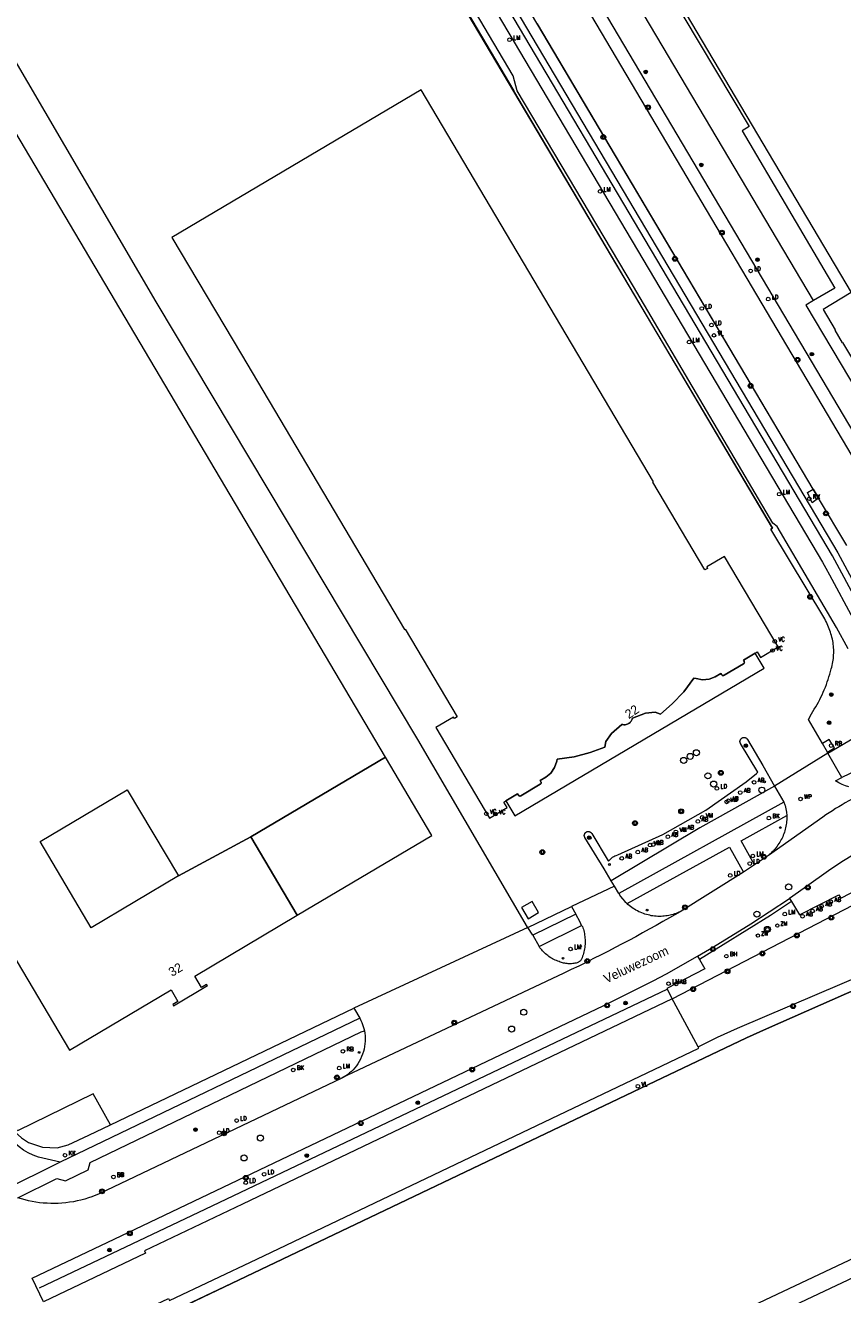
# Model space of a CAD drawing. Header units: metres. Extents: x 138165 to 154469, y 480134 to 494189.
# Tile 81 of 256: x 145474 to 145586, y 485229 to 485403. Entities that reach past the tile are written whole.
import ezdxf

# ---------------------------------------------------------------- set-up
doc = ezdxf.new("R2010")
doc.units = ezdxf.units.M
doc.header["$LTSCALE"] = 0.001
doc.header["$MEASUREMENT"] = 0
for name, color, linetype, lineweight in [('Level 5', 7, 'Continuous', 0), ('TOP-L-terrein schutting raster hek leuning', 7, 'Continuous', 0), ('TOP-L-topo objecten punt', 7, 'Continuous', 0), ('TOP-L-topo objecten vlak', 7, 'Continuous', 0), ('TOP-T-topo huisnummering naamgeving', 7, 'Continuous', 0)]:
    doc.layers.add(name, color=color, linetype=linetype, lineweight=lineweight)
doc.styles.add('Style-INTL_ISO', font='INTL_ISO.shx')
doc.styles.add('Style-STANDARD', font='STANDARD.shx')

# ---------------------------------------------------------------- blocks, each defined once
blk = doc.blocks.new('24')
at = {"layer": 'TOP-L-topo objecten punt', "color": 7, "linetype": 'Continuous', "lineweight": 0}
for radius in [0.025, 0.0182, 0.0115, 0.005]:
    blk.add_circle((0, 0), radius, dxfattribs=at)
blk = doc.blocks.new('304')
at = {"layer": 'TOP-L-topo objecten punt', "color": 7, "linetype": 'Continuous', "lineweight": 0}
blk.add_circle((0, 0), 0.0225, dxfattribs=at)
at = {"layer": 'TOP-L-topo objecten punt', "color": 7, "linetype": 'Continuous', "lineweight": 0, "style": 'Style-STANDARD'}
blk.add_text('ZM', height=0.054, dxfattribs=at).set_placement((0.043, 0))
blk = doc.blocks.new('117')
at = {"layer": 'TOP-L-topo objecten punt', "color": 7, "linetype": 'Continuous', "lineweight": 0}
blk.add_circle((0, 0), 0.025, dxfattribs=at)
at = {"layer": 'TOP-L-topo objecten punt', "color": 7, "linetype": 'Continuous', "lineweight": 0, "style": 'Style-STANDARD'}
blk.add_text('BH', height=0.06, dxfattribs=at).set_placement((0.0483, 0))
blk = doc.blocks.new('22')
at = {"layer": 'TOP-L-topo objecten punt', "color": 7, "linetype": 'Continuous', "lineweight": 0}
blk.add_circle((0, 0), 0.025, dxfattribs=at)
at = {"layer": 'TOP-L-topo objecten punt', "color": 7, "linetype": 'Continuous', "lineweight": 0, "style": 'Style-STANDARD'}
blk.add_text('VC', height=0.06, dxfattribs=at).set_placement((0.0483, 0))
blk = doc.blocks.new('121')
at = {"layer": 'TOP-L-topo objecten punt', "color": 7, "linetype": 'Continuous', "lineweight": 0}
blk.add_circle((0, 0), 0.025, dxfattribs=at)
at = {"layer": 'TOP-L-topo objecten punt', "color": 7, "linetype": 'Continuous', "lineweight": 0, "style": 'Style-STANDARD'}
blk.add_text('LD', height=0.06, dxfattribs=at).set_placement((0.0483, 0))
blk = doc.blocks.new('*U13')
at = {"layer": 'Level 5', "color": 7, "linetype": 'Continuous', "lineweight": 0}
blk.add_circle((0, 0), 0.0415, dxfattribs=at)
blk = doc.blocks.new('150')
at = {"layer": 'Level 5', "color": 7, "linetype": 'Continuous', "lineweight": 0}
blk.add_blockref('*U13', (0, 0), dxfattribs=at)
blk = doc.blocks.new('39')
at = {"layer": 'TOP-L-topo objecten punt', "color": 7, "linetype": 'Continuous', "lineweight": 0}
for p, q in [((0.0175, 0.0175), (-0.0175, 0.0175)), ((-0.0175, 0.0175), (-0.0175, -0.0175)), ((0.0175, 0.0175), (0.0175, -0.0175)), ((0.0175, -0.0175), (-0.0175, -0.0175))]:
    blk.add_line(p, q, dxfattribs=at)
blk.add_circle((0, 0), 0.0332, dxfattribs=at)
blk = doc.blocks.new('72')
at = {"layer": 'TOP-L-topo objecten punt', "color": 7, "linetype": 'Continuous', "lineweight": 0}
blk.add_circle((0, 0), 0.025, dxfattribs=at)
at = {"layer": 'TOP-L-topo objecten punt', "color": 7, "linetype": 'Continuous', "lineweight": 0, "style": 'Style-STANDARD'}
blk.add_text('BK', height=0.06, dxfattribs=at).set_placement((0.0483, 0))
blk = doc.blocks.new('73')
at = {"layer": 'TOP-L-topo objecten punt', "color": 7, "linetype": 'Continuous', "lineweight": 0}
blk.add_circle((0, 0), 0.025, dxfattribs=at)
at = {"layer": 'TOP-L-topo objecten punt', "color": 7, "linetype": 'Continuous', "lineweight": 0, "style": 'Style-STANDARD'}
blk.add_text('WP', height=0.06, dxfattribs=at).set_placement((0.0483, 0))
blk = doc.blocks.new('10')
at = {"layer": 'TOP-L-topo objecten punt', "linetype": 'Continuous', "lineweight": 0}
blk.add_circle((0, 0), 0.0125, dxfattribs=at)
blk = doc.blocks.new('28')
at = {"layer": 'TOP-L-topo objecten punt', "color": 7, "linetype": 'Continuous', "lineweight": 0}
blk.add_circle((0, 0), 0.025, dxfattribs=at)
at = {"layer": 'TOP-L-topo objecten punt', "color": 7, "linetype": 'Continuous', "lineweight": 0, "style": 'Style-STANDARD'}
blk.add_text('VM', height=0.06, dxfattribs=at).set_placement((0.0483, 0))
blk = doc.blocks.new('15')
at = {"layer": 'TOP-L-topo objecten punt', "color": 7, "linetype": 'Continuous', "lineweight": 0}
blk.add_circle((0, 0), 0.025, dxfattribs=at)
at = {"layer": 'TOP-L-topo objecten punt', "color": 7, "linetype": 'Continuous', "lineweight": 0, "style": 'Style-STANDARD'}
blk.add_text('VL', height=0.06, dxfattribs=at).set_placement((0.0483, 0))
blk = doc.blocks.new('16')
at = {"layer": 'TOP-L-topo objecten punt', "color": 7, "linetype": 'Continuous', "lineweight": 0}
blk.add_circle((0, 0), 0.025, dxfattribs=at)
at = {"layer": 'TOP-L-topo objecten punt', "color": 7, "linetype": 'Continuous', "lineweight": 0, "style": 'Style-STANDARD'}
blk.add_text('LM', height=0.06, dxfattribs=at).set_placement((0.0483, 0))
blk = doc.blocks.new('119')
at = {"layer": 'TOP-L-topo objecten punt', "color": 7, "linetype": 'Continuous', "lineweight": 0}
blk.add_circle((0, 0), 0.025, dxfattribs=at)
at = {"layer": 'TOP-L-topo objecten punt', "color": 7, "linetype": 'Continuous', "lineweight": 0, "style": 'Style-STANDARD'}
blk.add_text('KK', height=0.06, dxfattribs=at).set_placement((0.0483, 0))
blk = doc.blocks.new('126')
at = {"layer": 'TOP-L-topo objecten punt', "color": 7, "linetype": 'Continuous', "lineweight": 0}
blk.add_circle((0, 0), 0.025, dxfattribs=at)
at = {"layer": 'TOP-L-topo objecten punt', "color": 7, "linetype": 'Continuous', "lineweight": 0, "style": 'Style-STANDARD'}
blk.add_text('RV', height=0.06, dxfattribs=at).set_placement((0.0483, 0))
blk = doc.blocks.new('11')
at = {"layer": 'TOP-L-topo objecten punt', "color": 7, "linetype": 'Continuous', "lineweight": 0}
blk.add_circle((0, 0), 0.025, dxfattribs=at)
at = {"layer": 'TOP-L-topo objecten punt', "color": 7, "linetype": 'Continuous', "lineweight": 0, "style": 'Style-STANDARD'}
blk.add_text('AB', height=0.06, dxfattribs=at).set_placement((0.0483, 0))
blk = doc.blocks.new('127')
at = {"layer": 'TOP-L-topo objecten punt', "color": 7, "linetype": 'Continuous', "lineweight": 0}
blk.add_circle((0, 0), 0.025, dxfattribs=at)
at = {"layer": 'TOP-L-topo objecten punt', "color": 7, "linetype": 'Continuous', "lineweight": 0, "style": 'Style-STANDARD'}
blk.add_text('RB', height=0.06, dxfattribs=at).set_placement((0.0483, 0))
blk = doc.blocks.new('27')
at = {"layer": 'TOP-L-topo objecten punt', "color": 7, "linetype": 'Continuous', "lineweight": 0}
for radius in [0.0415, 0.025]:
    blk.add_circle((0, 0), radius, dxfattribs=at)

msp = doc.modelspace()

# ---------------------------------------------------------------- linework, layer by layer
at = {"layer": 'TOP-L-terrein schutting raster hek leuning', "flags": 128}
for points in [[(145496.24, 485500.6), (145511.68, 485474.97), (145593.98, 485336.09)], [(145586.42, 485331.78), (145582.56, 485338.29), (145581.84, 485339.51), (145488.43, 485497.07)], [(145515.85, 485431.33), (145518.01, 485432.63), (145540.8, 485394.09)], [(145517.9, 485432.57), (145576.26, 485334.16), (145576.03, 485334.02)], [(145480.52, 485220.36), (145502.1, 485230.64), (145559.16, 485257.84), (145572.68, 485264.29), (145575.43, 485265.55), (145586.4, 485270.36), (145610.13, 485280.59), (145612.92, 485281.63), (145615.89, 485282.33), (145616.02, 485280.53), (145618.47, 485280.7), (145621.43, 485280.5), (145624.38, 485280.1), (145630.22, 485278.53), (145629.65, 485276.85), (145652.57, 485269.03), (145653.83, 485272.68)], [(145561.74, 485270.9), (145497.55, 485240.35), (145475.7, 485229.99)]]:
    msp.add_lwpolyline(points, dxfattribs=at)
at = {"layer": 'TOP-L-topo objecten vlak', "flags": 128}
for points in [[(145513.87, 485446.31), (145583.09, 485329.52), (145583.57, 485328.67), (145584.04, 485327.77), (145597.02, 485303.65), (145597, 485303.64), (145592.64, 485303.25), (145585.73, 485299.98)], [(145599.14, 485304.86), (145598.41, 485304.45), (145584.47, 485330.36), (145515.89, 485446.09)], [(145517.09, 485445.69), (145521.55, 485438.17), (145585.21, 485330.76), (145599.14, 485304.86)], [(145583.09, 485304.62), (145581.16, 485307.95), (145581.58, 485308.71), (145581.78, 485309.02), (145581.98, 485309.34), (145582.17, 485309.66), (145582.36, 485309.99), (145582.54, 485310.32), (145582.72, 485310.66), (145582.89, 485310.99), (145583.05, 485311.33), (145583.2, 485311.68), (145583.35, 485312.02), (145583.49, 485312.37), (145583.63, 485312.72), (145583.76, 485313.08), (145583.88, 485313.43), (145583.99, 485313.79), (145584.1, 485314.15), (145584.2, 485314.52), (145584.3, 485314.88), (145584.36, 485315.11), (145584.42, 485315.35), (145584.48, 485315.59), (145584.52, 485315.83), (145584.56, 485316.07), (145584.59, 485316.31), (145584.62, 485316.55), (145584.63, 485316.79), (145584.64, 485317.03), (145584.64, 485317.28), (145584.64, 485317.52), (145584.62, 485317.76), (145584.6, 485318), (145584.58, 485318.24), (145584.54, 485318.48), (145584.5, 485318.72), (145584.45, 485318.96), (145584.39, 485319.2), (145584.33, 485319.43), (145584.26, 485319.66), (145584.18, 485319.9), (145584.11, 485320.14), (145584.02, 485320.37), (145583.93, 485320.6), (145583.84, 485320.83), (145583.74, 485321.06), (145583.63, 485321.28), (145583.52, 485321.5), (145583.4, 485321.72), (145576.03, 485334.02), (145576.26, 485334.16), (145540.8, 485394.09), (145518.01, 485432.63)], [(145586.6, 485317.61), (145585, 485320.55), (145576.88, 485334.38), (145576.3, 485334.84), (145557.17, 485367.28), (145541.24, 485394.1), (145540.71, 485396.15), (145519.06, 485432.81)], [(145581.88, 485365.36), (145556.2, 485408.69)], [(145562.08, 485408.57), (145561.71, 485408.22), (145573.06, 485389.21), (145572.11, 485388.61), (145584.8, 485367.08), (145581.88, 485365.36)], [(145562.08, 485408.57), (145587.04, 485366.46)], [(145592.35, 485335.32), (145592.01, 485335.89), (145550.01, 485406.84)], [(145542.7, 485279.42), (145542.66, 485279.48), (145527.61, 485305.19), (145491.75, 485365.2), (145469.06, 485404)], [(145581.84, 485339.51), (145544.02, 485403.29)], [(145494.03, 485268.87), (145494.13, 485268.7), (145498.78, 485271.45), (145498.67, 485271.62), (145497.96, 485271.2), (145497.04, 485272.77), (145511.1, 485281.11), (145504.74, 485291.83), (145494.81, 485286.48), (145482.85, 485279.39), (145475.84, 485291.22), (145487.79, 485298.31), (145494.8, 485286.49), (145504.73, 485291.84), (145523.19, 485302.78), (145466.16, 485398.99), (145416.45, 485369.56), (145479.87, 485262.59), (145493.81, 485270.86), (145494.74, 485269.29), (145494.03, 485268.87)], [(145572.38, 485315.72), (145572.39, 485315.76), (145572.38, 485315.82), (145572.37, 485315.86), (145572.35, 485315.91), (145572.25, 485316.08), (145573.86, 485317.03), (145574.13, 485317.2), (145574.58, 485316.45), (145577.01, 485317.9), (145569.67, 485330.28), (145567.23, 485328.84), (145567.35, 485328.65), (145566.99, 485328.43), (145559.86, 485340.45), (145559.95, 485340.5), (145537.59, 485378.21), (145528.07, 485394.26), (145493.92, 485374.02), (145503.44, 485357.97), (145525.8, 485320.25), (145525.88, 485320.3), (145533.01, 485308.29), (145532.65, 485308.07), (145532.53, 485308.27), (145530.1, 485306.82), (145537.44, 485294.43), (145539.88, 485295.88), (145539.43, 485296.62), (145539.71, 485296.79), (145541.31, 485297.73), (145541.41, 485297.56), (145541.45, 485297.52), (145541.48, 485297.49), (145541.53, 485297.46), (145541.57, 485297.45), (145541.62, 485297.44), (145541.67, 485297.44), (145541.7, 485297.45), (145541.75, 485297.47), (145544.41, 485299.05), (145544.44, 485299.07), (145544.48, 485299.12), (145544.51, 485299.17), (145544.52, 485299.21), (145544.53, 485299.25), (145544.53, 485299.31), (145544.52, 485299.34), (145544.49, 485299.39), (145544.39, 485299.56), (145545.17, 485300.03), (145545.85, 485300.59), (145546.36, 485301.35), (145546.67, 485302.22), (145546.75, 485302.51), (145549.06, 485302.82), (145551.25, 485303.41), (145553.26, 485304.15), (145553.4, 485304.91), (145554.17, 485306.03), (145555.6, 485307.26), (145555.73, 485307.23), (145555.86, 485307.22), (145555.94, 485307.21), (145556.07, 485307.22), (145556.2, 485307.25), (145556.32, 485307.28), (145556.44, 485307.33), (145556.51, 485307.38), (145556.62, 485307.45), (145556.72, 485307.53), (145556.78, 485307.59), (145556.86, 485307.69), (145556.93, 485307.8), (145556.97, 485307.88), (145557.01, 485308), (145557.05, 485308.11), (145558.82, 485308.78), (145560.16, 485308.92), (145560.9, 485308.68), (145562.51, 485310.09), (145564.08, 485311.72), (145565.46, 485313.61), (145565.76, 485313.53), (145566.66, 485313.39), (145567.57, 485313.47), (145568.39, 485313.79), (145569.16, 485314.25), (145569.26, 485314.08), (145569.29, 485314.04), (145569.33, 485314), (145569.36, 485313.98), (145569.42, 485313.96), (145569.46, 485313.96), (145569.52, 485313.96), (145569.56, 485313.97), (145569.61, 485313.99), (145572.26, 485315.57), (145572.31, 485315.6), (145572.34, 485315.63), (145572.36, 485315.67), (145572.38, 485315.72)], [(145587.04, 485366.46), (145583.18, 485364.12), (145584.85, 485361.33), (145584.77, 485361.28), (145585.8, 485359.56), (145585.86, 485359.6), (145589.17, 485354.03), (145589.43, 485353.6)], [(145581.88, 485365.36), (145580.8, 485364.73), (145587.94, 485352.75), (145589.43, 485353.6)], [(145582.56, 485338.29), (145581.69, 485337.63), (145581.03, 485339.04), (145581.84, 485339.51)], [(145581.84, 485339.51), (145582.56, 485338.29)], [(145586.42, 485331.78), (145582.56, 485338.29)], [(145573.86, 485317.03), (145572.25, 485316.08), (145572.35, 485315.91), (145572.37, 485315.86), (145572.38, 485315.82), (145572.39, 485315.76), (145572.38, 485315.72), (145572.36, 485315.67), (145572.34, 485315.63), (145572.31, 485315.6), (145572.26, 485315.57), (145569.61, 485313.99), (145569.56, 485313.97), (145569.52, 485313.96), (145569.46, 485313.96), (145569.42, 485313.96), (145569.36, 485313.98), (145569.33, 485314), (145569.29, 485314.04), (145569.26, 485314.08), (145569.16, 485314.25), (145568.39, 485313.79), (145567.57, 485313.47), (145566.66, 485313.39), (145565.76, 485313.53), (145565.46, 485313.61), (145564.08, 485311.72), (145562.51, 485310.09), (145560.9, 485308.68), (145560.16, 485308.92), (145558.82, 485308.78), (145557.05, 485308.11), (145557.01, 485308), (145556.97, 485307.88), (145556.93, 485307.8), (145556.86, 485307.69), (145556.78, 485307.59), (145556.72, 485307.53), (145556.62, 485307.45), (145556.51, 485307.38), (145556.44, 485307.33), (145556.32, 485307.28), (145556.2, 485307.25), (145556.07, 485307.22), (145555.94, 485307.21), (145555.86, 485307.22), (145555.73, 485307.23), (145555.6, 485307.26), (145554.17, 485306.03), (145553.4, 485304.91), (145553.26, 485304.15), (145551.25, 485303.41), (145549.06, 485302.82), (145546.75, 485302.51), (145546.67, 485302.22), (145546.36, 485301.35), (145545.85, 485300.59), (145545.17, 485300.03), (145544.39, 485299.56), (145544.49, 485299.39), (145544.52, 485299.34), (145544.53, 485299.31), (145544.53, 485299.25), (145544.52, 485299.21), (145544.51, 485299.17), (145544.48, 485299.12), (145544.44, 485299.07), (145544.41, 485299.05), (145541.75, 485297.47), (145541.7, 485297.45), (145541.67, 485297.44), (145541.62, 485297.44), (145541.57, 485297.45), (145541.53, 485297.46), (145541.48, 485297.49), (145541.45, 485297.52), (145541.41, 485297.56), (145541.31, 485297.73), (145539.71, 485296.79), (145540.94, 485294.71), (145575.09, 485314.96), (145573.86, 485317.03)], [(145554.14, 485285.83), (145553.16, 485287.46), (145550.54, 485291.74), (145550.53, 485291.75), (145550.51, 485291.79), (145550.49, 485291.84), (145550.47, 485291.88), (145550.46, 485291.93), (145550.45, 485291.97), (145550.45, 485292.02), (145550.45, 485292.07), (145550.46, 485292.12), (145550.47, 485292.16), (145550.48, 485292.21), (145550.5, 485292.25), (145550.52, 485292.3), (145550.54, 485292.34), (145550.57, 485292.38), (145550.6, 485292.41), (145550.64, 485292.44), (145550.67, 485292.47), (145550.71, 485292.5), (145550.75, 485292.52), (145550.8, 485292.54), (145550.84, 485292.56), (145550.89, 485292.57), (145550.93, 485292.58), (145550.98, 485292.58), (145551.03, 485292.58), (145551.08, 485292.57), (145551.12, 485292.56), (145551.17, 485292.55), (145551.21, 485292.53), (145551.26, 485292.51), (145551.3, 485292.49), (145551.34, 485292.46), (145551.37, 485292.43), (145551.4, 485292.39), (145551.43, 485292.36), (145551.46, 485292.32), (145553.73, 485288.56), (145553.77, 485288.51), (145553.88, 485288.66), (145554.02, 485288.8), (145554.16, 485288.93), (145554.32, 485289.05), (145554.48, 485289.15), (145554.65, 485289.24), (145554.83, 485289.31), (145555.05, 485289.4), (145561.23, 485292.15), (145567.11, 485295.5), (145572.62, 485299.41), (145574.04, 485300.55), (145574.23, 485300.71), (145571.87, 485304.63), (145571.85, 485304.67), (145571.83, 485304.72), (145571.81, 485304.76), (145571.8, 485304.81), (145571.79, 485304.86), (145571.79, 485304.91), (145571.79, 485304.96), (145571.8, 485305), (145571.81, 485305.05), (145571.82, 485305.1), (145571.84, 485305.14), (145571.86, 485305.19), (145571.89, 485305.23), (145571.91, 485305.27), (145571.95, 485305.3), (145571.98, 485305.34), (145572.02, 485305.36), (145572.06, 485305.39), (145572.1, 485305.41), (145572.15, 485305.43), (145572.19, 485305.45), (145572.24, 485305.46), (145572.29, 485305.47), (145572.34, 485305.47), (145572.39, 485305.47), (145572.43, 485305.46), (145572.48, 485305.45), (145572.53, 485305.44), (145572.57, 485305.42), (145572.61, 485305.4), (145572.66, 485305.37), (145572.69, 485305.34), (145572.73, 485305.31), (145572.76, 485305.28), (145572.79, 485305.24), (145572.82, 485305.2), (145572.83, 485305.17), (145574.92, 485301.63), (145576.52, 485298.8)], [(145583.77, 485303.44), (145584.74, 485304.04), (145584, 485305.17), (145583.09, 485304.62)], [(145583.84, 485303.3), (145589.03, 485306.38)], [(145583.77, 485303.44), (145583.09, 485304.62)], [(145583.84, 485303.3), (145583.77, 485303.44)], [(145523.19, 485302.78), (145504.73, 485291.84), (145504.74, 485291.83), (145511.1, 485281.11), (145529.56, 485292.05), (145523.19, 485302.78)], [(145583.84, 485303.3), (145576.52, 485298.8)], [(145585.73, 485299.98), (145583.84, 485303.3)], [(145586.72, 485298.69), (145586.24, 485298.85), (145585.78, 485299.04), (145585.33, 485299.27), (145584.9, 485299.54), (145585.73, 485299.98)], [(145576.52, 485298.8), (145566.29, 485293.06), (145554.14, 485285.83)], [(145591.28, 485298.92), (145589.51, 485298.16), (145589.03, 485297.94), (145588.55, 485297.72), (145588.08, 485297.49), (145587.62, 485297.26), (145587.15, 485297.02), (145586.69, 485296.77), (145586.23, 485296.51), (145585.78, 485296.25), (145585.33, 485295.98), (145584.89, 485295.71), (145584.45, 485295.43), (145584.01, 485295.15), (145583.57, 485294.85), (145583.14, 485294.55), (145575.69, 485289.28)], [(145576.52, 485298.8), (145577.81, 485296.59)], [(145577.81, 485296.59), (145555.18, 485284.08)], [(145577.81, 485296.59), (145577.94, 485296.22), (145577.96, 485296.15), (145578.08, 485295.7), (145578.16, 485295.23), (145578.2, 485294.77)], [(145573.77, 485288.02), (145571.95, 485291.3), (145578.2, 485294.77)], [(145578.2, 485294.77), (145578.22, 485294.6), (145578.21, 485294.38), (145578.2, 485294.16), (145578.18, 485293.95), (145578.16, 485293.73), (145578.13, 485293.52), (145578.09, 485293.31), (145578.04, 485293.1), (145577.99, 485292.89), (145577.93, 485292.68), (145577.87, 485292.48), (145577.8, 485292.27), (145577.72, 485292.07), (145577.64, 485291.87), (145577.55, 485291.68), (145577.45, 485291.48), (145577.35, 485291.29), (145577.24, 485291.11), (145577.12, 485290.92), (145577, 485290.74), (145576.88, 485290.56), (145576.75, 485290.39), (145576.61, 485290.22), (145576.47, 485290.05), (145576.32, 485289.89), (145576.17, 485289.73), (145576.02, 485289.58), (145575.85, 485289.43), (145575.69, 485289.28)], [(145594.31, 485293.16), (145593.33, 485292.74), (145591.16, 485291.61), (145588.52, 485290.11), (145585.96, 485288.56), (145584.23, 485287.43), (145580.6, 485284.82), (145578.56, 485283.41)], [(145578.86, 485282.97), (145579.95, 485281.14), (145585.35, 485283.91), (145585.61, 485283.42), (145593.57, 485287.57), (145597.24, 485289.78), (145597.64, 485294.32)], [(145556.33, 485282.69), (145570.37, 485290.42), (145572.26, 485287.01)], [(145573.77, 485288.02), (145572.26, 485287.01)], [(145575.69, 485289.28), (145573.77, 485288.02)], [(145562.5, 485269.63), (145594.73, 485286.35), (145594.9, 485286.05)], [(145572.26, 485287.01), (145563.59, 485281.59)], [(145554.58, 485285.09), (145548.7, 485282.3)], [(145554.58, 485285.09), (145554.59, 485285.09), (145554.14, 485285.83)], [(145555.18, 485284.08), (145554.58, 485285.09)], [(145544.19, 485281.46), (145543.3, 485282.98), (145541.86, 485282.14), (145542.75, 485280.62), (145544.19, 485281.46)], [(145555.18, 485284.08), (145555.42, 485283.69), (145555.7, 485283.33), (145556, 485283), (145556.33, 485282.69)], [(145563.59, 485281.59), (145563.4, 485281.5), (145563.21, 485281.42), (145563.02, 485281.35), (145562.82, 485281.28), (145562.62, 485281.22), (145562.42, 485281.16), (145562.22, 485281.11), (145562.02, 485281.07), (145561.82, 485281.03), (145561.61, 485281), (145561.41, 485280.98), (145561.2, 485280.96), (145560.98, 485280.95), (145560.75, 485280.95), (145560.53, 485280.95), (145560.3, 485280.96), (145560.08, 485280.98), (145559.85, 485281.01), (145559.63, 485281.04), (145559.41, 485281.09), (145559.19, 485281.14), (145558.97, 485281.2), (145558.76, 485281.26), (145558.54, 485281.33), (145558.33, 485281.41), (145558.12, 485281.5), (145557.92, 485281.59), (145557.72, 485281.7), (145557.52, 485281.8), (145557.33, 485281.92), (145557.14, 485282.04), (145556.95, 485282.17), (145556.77, 485282.3), (145556.59, 485282.44), (145556.42, 485282.59), (145556.33, 485282.69)], [(145565.96, 485275.47), (145568.17, 485276.76), (145573.27, 485279.92), (145575.8, 485281.55), (145578.56, 485283.41)], [(145578.86, 485282.97), (145575.98, 485281.06), (145566.26, 485275.03)], [(145578.56, 485283.41), (145578.86, 485282.97)], [(145652.9, 485266.84), (145627.33, 485275.4), (145627.86, 485277.28), (145626.84, 485277.57), (145623.96, 485278.16), (145621.45, 485278.39), (145618.84, 485278.54), (145613.92, 485278.35), (145613.8, 485281.84), (145612.92, 485281.63), (145610.13, 485280.59), (145586.4, 485270.36), (145575.43, 485265.55), (145572.68, 485264.29), (145559.16, 485257.84), (145502.1, 485230.64), (145482.15, 485221.14), (145482.16, 485221.14), (145490.98, 485206.1), (145492.85, 485207.15), (145501.1, 485193.34)], [(145563.59, 485281.59), (145562.12, 485280.75), (145561.21, 485280.22), (145560.29, 485279.7), (145559.36, 485279.18), (145558.43, 485278.67), (145557.5, 485278.16), (145556.57, 485277.66), (145555.63, 485277.16), (145554.7, 485276.67), (145553.76, 485276.18), (145552.74, 485275.66), (145551.72, 485275.15), (145550.7, 485274.64), (145549.68, 485274.14), (145548.65, 485273.65), (145547.62, 485273.16), (145517.91, 485259.13), (145517.21, 485258.77)], [(145542.7, 485279.42), (145548.7, 485282.3)], [(145549.28, 485281.26), (145543.4, 485278.35)], [(145548.7, 485282.3), (145549.28, 485281.26)], [(145550.07, 485279.71), (145549.87, 485280.17), (145549.28, 485281.26)], [(145542.7, 485279.42), (145518.84, 485268.38)], [(145543.4, 485278.35), (145542.7, 485279.42)], [(145550.07, 485279.71), (145550.19, 485279.57), (145550.25, 485279.38), (145550.32, 485279.18), (145550.37, 485278.99), (145550.42, 485278.79), (145550.46, 485278.59), (145550.49, 485278.39), (145550.52, 485278.18), (145550.54, 485277.97), (145550.55, 485277.76), (145550.56, 485277.55), (145550.56, 485277.33), (145550.55, 485277.12), (145550.53, 485276.91), (145550.51, 485276.7), (145550.48, 485276.49), (145550.44, 485276.28), (145550.4, 485276.08), (145550.35, 485275.87), (145550.29, 485275.67), (145550.22, 485275.47), (145550.15, 485275.27), (145550.07, 485275.07), (145550.02, 485275), (145549.97, 485274.93), (145549.91, 485274.87), (145549.85, 485274.81), (145549.78, 485274.76), (145549.71, 485274.71), (145549.63, 485274.66), (145549.55, 485274.62), (145549.48, 485274.59), (145549.32, 485274.55), (145549.17, 485274.52), (145549.02, 485274.49), (145548.86, 485274.47), (145548.7, 485274.45), (145548.55, 485274.45), (145548.39, 485274.45), (145548.23, 485274.45), (145548.08, 485274.47), (145547.92, 485274.49), (145547.77, 485274.51), (145547.61, 485274.55), (145547.46, 485274.59), (145547.31, 485274.63), (145547.16, 485274.69), (145546.98, 485274.74), (145546.8, 485274.81), (145546.62, 485274.88), (145546.44, 485274.96), (145546.27, 485275.04), (145546.09, 485275.13), (145545.93, 485275.23), (145545.76, 485275.33), (145545.6, 485275.44), (145545.45, 485275.56), (145545.3, 485275.68), (145545.15, 485275.8), (145545, 485275.93), (145544.87, 485276.07), (145544.73, 485276.21), (145544.61, 485276.35), (145544.48, 485276.5), (145544.36, 485276.65), (145544.27, 485276.81)], [(145544.27, 485276.81), (145550.07, 485279.71)], [(145543.4, 485278.35), (145544.27, 485276.81)], [(145566.04, 485263.07), (145568.72, 485264.38), (145571.47, 485265.6), (145585.81, 485271.73), (145598.44, 485277.12), (145598.99, 485277.34)], [(145476.31, 485228.13), (145474.77, 485231.33), (145488.86, 485238.08), (145553.11, 485268.73), (145559.9, 485272.09), (145561.7, 485273.08), (145565.96, 485275.47)], [(145565.96, 485275.47), (145566.26, 485275.03)], [(145566.26, 485275.03), (145566.96, 485273.75), (145561.76, 485271.06), (145562.5, 485269.63)], [(145562.5, 485269.63), (145503.59, 485241.51), (145490.17, 485235.1), (145490.3, 485234.8), (145476.31, 485228.13)], [(145566.04, 485263.07), (145562.72, 485269.25), (145562.5, 485269.63)], [(145519.66, 485267), (145478.62, 485247.24)], [(145485.52, 485252.36), (145518.84, 485268.38)], [(145652.9, 485266.84), (145646.78, 485262.13), (145501.1, 485193.34)], [(145518.84, 485268.38), (145518.93, 485268.22), (145519.66, 485267)], [(145519.66, 485267), (145519.82, 485266.68), (145519.95, 485266.41), (145520.05, 485266.13), (145520.15, 485265.85), (145520.23, 485265.56), (145520.3, 485265.27)], [(145472.8, 485242.37), (145478.13, 485245.01), (145479.35, 485244.7), (145482.44, 485246.22), (145482.71, 485247.21), (145519.86, 485265.13), (145520.3, 485265.27)], [(145520.3, 485265.27), (145520.36, 485264.92), (145520.39, 485264.56), (145520.41, 485264.2), (145520.4, 485263.83), (145520.37, 485263.47), (145520.32, 485263.11), (145520.25, 485262.75), (145520.16, 485262.41), (145520.05, 485262.06), (145519.92, 485261.72), (145519.77, 485261.39), (145519.6, 485261.06), (145519.4, 485260.75), (145519.2, 485260.45), (145518.97, 485260.17), (145518.75, 485259.93), (145518.52, 485259.7), (145518.28, 485259.49), (145518.03, 485259.29), (145517.76, 485259.1), (145517.21, 485258.77)], [(145482.1, 485217.28), (145481, 485218.78), (145479.44, 485221.93), (145493.45, 485228.58), (145493.58, 485228.3), (145505.55, 485233.97), (145566.13, 485262.86), (145566.04, 485263.07)], [(145499.82, 485190.16), (145648.07, 485260.16), (145655.49, 485261.85)], [(145517.21, 485258.77), (145483.94, 485242.92), (145482.96, 485242.52), (145482.47, 485242.35), (145481.96, 485242.2), (145481.45, 485242.06), (145480.94, 485241.94), (145480.42, 485241.83), (145479.9, 485241.75), (145479.37, 485241.68), (145478.85, 485241.63), (145478.32, 485241.6), (145477.82, 485241.59), (145477.31, 485241.59), (145476.8, 485241.61), (145476.29, 485241.65), (145475.78, 485241.7), (145475.28, 485241.78), (145474.77, 485241.86), (145474.27, 485241.97), (145473.78, 485242.09), (145473.29, 485242.22), (145472.8, 485242.37)], [(145485.52, 485252.36), (145483.1, 485256.6), (145472.73, 485251.55), (145472.62, 485251.73)], [(145472.32, 485251.55), (145472.45, 485251.36), (145473.29, 485250.58), (145474.26, 485249.96), (145476.16, 485249.29), (145478.18, 485249.24), (145479.69, 485249.61), (145482.55, 485250.95), (145485.52, 485252.36)], [(145478.62, 485247.24), (145475.61, 485247.92), (145474.91, 485248.2), (145474.23, 485248.53), (145473.58, 485248.92), (145472.97, 485249.36), (145472.4, 485249.86), (145471.88, 485250.4), (145471.4, 485250.99)], [(145478.62, 485247.24), (145470.59, 485243.29)]]:
    msp.add_lwpolyline(points, dxfattribs=at)

# ---------------------------------------------------------------- block references
at = {"layer": 'TOP-L-topo objecten punt', "xscale": 10, "yscale": 10, "zscale": 10}
for name, p in [('16', (145540.21, 485401.11)), ('24', (145558.86, 485396.71)), ('39', (145559.19, 485391.85)), ('39', (145553.06, 485387.77)), ('24', (145566.49, 485383.95)), ('16', (145552.6, 485380.32)), ('39', (145569.31, 485374.66)), ('39', (145562.87, 485371.08)), ('24', (145574.19, 485370.96)), ('121', (145573.25, 485369.42)), ('121', (145575.66, 485365.56)), ('121', (145566.55, 485364.27)), ('121', (145567.88, 485362)), ('15', (145568.23, 485360.59)), ('16', (145564.81, 485359.66)), ('39', (145579.68, 485357.23)), ('24', (145581.65, 485358.01)), ('39', (145573.24, 485353.67)), ('16', (145577.17, 485338.82)), ('119', (145581.3, 485338.19)), ('126', (145581.3, 485338.19)), ('39', (145583.57, 485336.18)), ('39', (145581.4, 485324.75)), ('22', (145576.55, 485318.63)), ('22', (145576.26, 485317.39)), ('24', (145584.31, 485311.35)), ('24', (145584, 485307.48)), ('150', (145565.82, 485303.37)), ('24', (145572.59, 485304.34)), ('127', (145584.3, 485304.36)), ('150', (145564.07, 485302.33)), ('150', (145564.96, 485302.87)), ('150', (145567.4, 485300.21)), ('39', (145569.16, 485300.62)), ('11', (145573.72, 485299.32)), ('150', (145568.18, 485299.08)), ('121', (145568.63, 485298.49)), ('11', (145571.83, 485297.91)), ('150', (145574.79, 485298.25)), ('10', (145575.14, 485299.38)), ('28', (145569.96, 485296.64)), ('11', (145570.19, 485296.8)), ('73', (145580.09, 485297.04)), ('22', (145537.02, 485295.01)), ('22', (145538.26, 485294.96)), ('39', (145563.73, 485295.34)), ('28', (145566.62, 485294.5)), ('72', (145575.75, 485294.42)), ('39', (145557.4, 485293.73)), ('28', (145563.01, 485292.52)), ('11', (145564.07, 485292.86)), ('11', (145566.02, 485293.96)), ('10', (145577.32, 485293.11)), ('24', (145551.13, 485291.73)), ('28', (145559.46, 485290.71)), ('11', (145559.89, 485290.79)), ('11', (145561.9, 485291.86)), ('39', (145544.7, 485289.74)), ('11', (145555.58, 485288.9)), ('11', (145557.77, 485289.76)), ('16', (145573.55, 485289.22)), ('39', (145575.07, 485289.11)), ('10', (145553.89, 485288.05)), ('121', (145573.13, 485288.19)), ('121', (145570.45, 485286.56)), ('150', (145578.46, 485284.99)), ('39', (145581.09, 485284.9)), ('39', (145564.24, 485282.19)), ('11', (145582.99, 485282.34)), ('11', (145584.23, 485282.95)), ('10', (145559.07, 485281.81)), ('150', (145574.11, 485281.25)), ('16', (145577.93, 485281.26)), ('11', (145580.37, 485280.96)), ('11', (145581.74, 485281.68)), ('39', (145584.3, 485280.76)), ('27', (145575.55, 485279.16)), ('304', (145576.91, 485279.69)), ('304', (145574.25, 485278.31)), ('39', (145579.58, 485278.33)), ('16', (145548.56, 485276.47)), ('10', (145549.95, 485276.86)), ('39', (145568.08, 485276.46)), ('117', (145569.92, 485275.49)), ('39', (145574.85, 485275.86)), ('10', (145547.53, 485275.2)), ('39', (145550.86, 485274.82)), ('39', (145570.07, 485273.41)), ('16', (145562, 485271.72)), ('11', (145563.03, 485271.68)), ('39', (145565.38, 485270.96)), ('39', (145553.57, 485268.74)), ('24', (145556.11, 485269.05)), ('39', (145579.07, 485268.64)), ('150', (145542.14, 485267.81)), ('39', (145532.62, 485266.38)), ('150', (145540.48, 485265.5)), ('127', (145517.35, 485262.45)), ('10', (145519.57, 485262.3)), ('72', (145510.55, 485259.89)), ('16', (145516.86, 485260.15)), ('39', (145535.08, 485259.94)), ('39', (145516.54, 485258.87)), ('15', (145557.8, 485257.66)), ('24', (145527.62, 485255.39)), ('121', (145502.79, 485252.96)), ('39', (145519.8, 485252.6)), ('24', (145497.15, 485251.71)), ('121', (145500.41, 485251.29)), ('39', (145501.06, 485251.2)), ('150', (145506.05, 485250.56)), ('119', (145479.26, 485248.21)), ('150', (145503.81, 485247.84)), ('24', (145512.41, 485248.16)), ('121', (145506.55, 485245.6)), ('16', (145485.9, 485245.24)), ('127', (145485.9, 485245.24)), ('39', (145504.05, 485245.11)), ('121', (145504.04, 485244.44)), ('39', (145484.33, 485243.26)), ('39', (145488.15, 485237.5)), ('24', (145485.35, 485235.2))]:
    msp.add_blockref(name, p, dxfattribs=at)

# ---------------------------------------------------------------- texts
at = {"layer": 'TOP-T-topo huisnummering naamgeving', "style": 'Style-INTL_ISO'}
for s, rotation, p in [('22', 34, (145556.55, 485307.96)), ('Veluwezoom', 25.2, (145553.47, 485271.73)), ('32', 30.9, (145493.93, 485272.64))]:
    msp.add_text(s, height=1.25, rotation=rotation, dxfattribs=at).set_placement(p)

doc.saveas('drawing.dxf')
